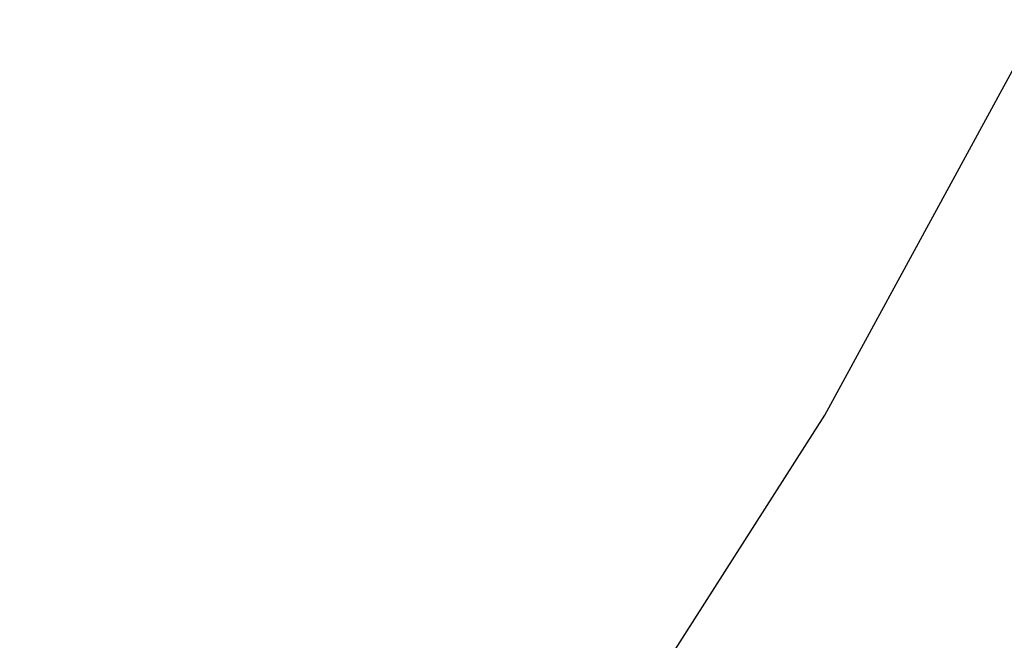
# Paper-space layout '_Trimétrica' of a CAD drawing. Header units: millimetres. Extents: x -779 to 439, y -976 to 228.
# Tile 144 of 186: x -248 to -239, y -604 to -598. Entities that reach past the tile are written whole.
import ezdxf

# ---------------------------------------------------------------- set-up
doc = ezdxf.new("R2010")
doc.units = ezdxf.units.MM

psp = doc.layouts.new('_Trimétrica')

# ---------------------------------------------------------------- linework, layer by layer
at = {"color": 7, "linetype": 'Continuous', "lineweight": 25, "flags": 128}
psp.add_lwpolyline([(-257.4902, -621.3897), (-256.5328, -620.625), (-252.7918, -617.3541), (-249.2958, -613.8267), (-246.055, -610.053), (-243.0789, -606.0442), (-240.3764, -601.8119), (-237.9552, -597.3687), (-235.8226, -592.7274), (-233.9847, -587.9018), (-232.4469, -582.906), (-231.2139, -577.7547), (-230.2891, -572.4629), (-229.6753, -567.0462), (-229.3743, -561.5205), (-229.387, -555.9019), (-229.7133, -550.2071)], dxfattribs=at)
at = {"color": 7, "linetype": 'Continuous', "lineweight": 25}
for points, knots in [([(-451.0418, -563.7831), (-450.4976, -564.8429), (-448.9379, -567.8804), (-446.1743, -572.834), (-442.682, -578.6041), (-438.9583, -584.2673), (-435.0155, -589.8132), (-430.8611, -595.2297), (-426.5042, -600.5055), (-421.9538, -605.6297), (-417.2198, -610.5914), (-412.3119, -615.3801), (-407.2406, -619.9858), (-402.0164, -624.3986), (-396.6503, -628.6092), (-391.1533, -632.6085), (-385.5369, -636.3879), (-379.8128, -639.9391), (-373.9929, -643.2544), (-368.0894, -646.3263), (-362.1145, -649.148), (-356.0808, -651.713), (-350.0011, -654.0153), (-343.8884, -656.0495), (-337.7557, -657.8106), (-331.6163, -659.2943), (-325.4835, -660.4968), (-319.3708, -661.4151), (-313.2918, -662.0466), (-307.26, -662.3897), (-301.2892, -662.4432), (-295.3928, -662.2069), (-289.5844, -661.6813), (-283.8773, -660.8677), (-278.2845, -659.7683), (-272.8187, -658.3861), (-267.4922, -656.7246), (-262.3169, -654.7883), (-257.3036, -652.5828), (-252.4653, -650.1112), (-247.8035, -647.3894), (-243.3593, -644.388), (-240.4314, -642.2673), (-239.0471, -641.0835), (-239.0134, -641.0547)], [0, 0, 0, 0, 0.0132663, 0.0380232, 0.0627791, 0.0875348, 0.11229, 0.1370449, 0.1617996, 0.1865546, 0.2113101, 0.2360666, 0.2608246, 0.2855843, 0.3103464, 0.3351111, 0.3598788, 0.3846495, 0.4094234, 0.4342001, 0.4589793, 0.4837601, 0.5085411, 0.5333208, 0.558097, 0.5828673, 0.6076288, 0.6323778, 0.6571105, 0.6818225, 0.7065089, 0.7311649, 0.7557853, 0.7803654, 0.8049007, 0.8293876, 0.8538234, 0.8782066, 0.9025374, 0.9268175, 0.9510504, 0.9752415, 0.9993975, 1, 1, 1, 1]), ([(-575.4016, -598.4771), (-574.6278, -599.9915), (-572.3957, -604.3597), (-568.5189, -611.5243), (-563.6982, -619.9368), (-558.6418, -628.2556), (-553.3591, -636.4733), (-547.8544, -644.5814), (-542.1337, -652.5717), (-536.2027, -660.4362), (-530.0676, -668.1669), (-523.7345, -675.756), (-517.21, -683.1958), (-510.5005, -690.4789), (-503.613, -697.5978), (-496.5544, -704.5453), (-489.3319, -711.3144), (-481.9527, -717.8982), (-474.4243, -724.29), (-466.7543, -730.4833), (-458.9504, -736.4718), (-451.0206, -742.2493), (-442.9727, -747.8099), (-434.8149, -753.1479), (-426.5554, -758.2579), (-418.2025, -763.1344), (-409.7647, -767.7725), (-401.2505, -772.1673), (-392.6684, -776.3143), (-384.0272, -780.209), (-375.3356, -783.8473), (-366.6024, -787.2254), (-357.8366, -790.3396), (-349.0471, -793.1866), (-340.2427, -795.7633), (-331.4327, -798.0669), (-322.6259, -800.0949), (-313.8316, -801.8449), (-305.0587, -803.315), (-296.3164, -804.5035), (-287.6138, -805.4092), (-278.9599, -806.0308), (-270.3639, -806.3677), (-261.8346, -806.4195), (-253.3812, -806.186), (-245.0125, -805.6674), (-236.7374, -804.8644), (-228.5645, -803.7779), (-220.5026, -802.4089), (-212.5601, -800.7593), (-204.7453, -798.8307), (-197.0665, -796.6255), (-189.5316, -794.1461), (-182.1485, -791.3955), (-174.9249, -788.3766), (-167.8676, -785.0933), (-160.9855, -781.5473), (-154.2792, -777.7504), (-147.7793, -773.6772), (-143.1987, -770.6346), (-140.847, -768.8782), (-140.5322, -768.6431)], [0, 0, 0, 0, 0.009218, 0.026587, 0.043957, 0.061327, 0.078696, 0.096065, 0.113434, 0.130802, 0.148171, 0.165539, 0.182907, 0.200276, 0.217644, 0.235013, 0.252381, 0.26975, 0.28712, 0.30449, 0.32186, 0.339231, 0.356602, 0.373975, 0.391347, 0.408721, 0.426095, 0.443469, 0.460845, 0.47822, 0.495596, 0.512971, 0.530346, 0.547721, 0.565095, 0.582467, 0.599838, 0.617206, 0.634571, 0.651933, 0.669291, 0.686644, 0.703991, 0.721332, 0.738665, 0.75599, 0.773306, 0.790612, 0.807907, 0.825192, 0.842464, 0.859723, 0.87697, 0.894203, 0.911424, 0.928632, 0.945827, 0.963011, 0.980184, 0.997347, 1, 1, 1, 1])]:
    psp.add_open_spline(points, degree=3, knots=knots, dxfattribs=at)

doc.saveas('drawing.dxf')
